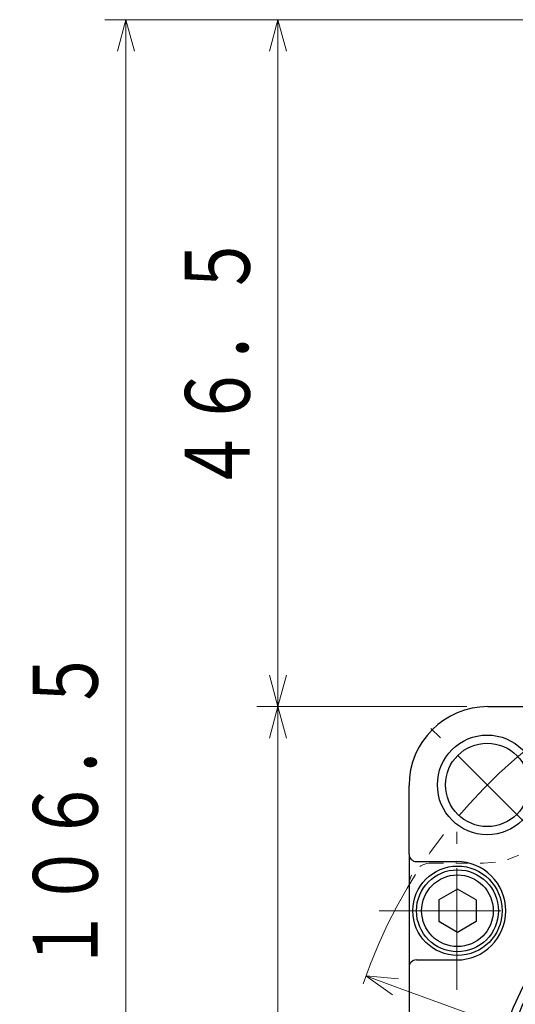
# Model space of a CAD drawing. Header units: millimetres. Extents: x 0 to 594, y 0 to 420.
# Tile 98 of 118: x 457 to 490, y 204 to 270. Entities that reach past the tile are written whole.
import ezdxf

# ---------------------------------------------------------------- set-up
doc = ezdxf.new("R2010")
doc.units = ezdxf.units.MM
doc.header["$LTSCALE"] = 0.257233
doc.linetypes.add('CENTER', pattern=[50.8, 31.75, -6.35, 6.35, -6.35])
doc.linetypes.add('DOTSX', pattern=[6.35, 3.175, -3.175])
doc.layers.add('NoLayerName_001', color=7, linetype='Continuous')
doc.styles.get("Standard").update_dxf_attribs({"font": 'txt', "bigfont": 'extfont2'})
doc.dimstyles.get("Standard").update_dxf_attribs({"dimtxt": 2.5, "dimasz": 2.5, "dimexe": 1, "dimexo": 1, "dimtad": 1, "dimdec": 3, "dimzin": 0, "dimdsep": 46, "dimtxsty": 'Standard', "dimcen": 2.5, "dimadec": 3, "dimazin": 0, "dimtfac": 0.75, "dimtdec": 3, "dimtmove": 0, "dimatfit": 3, "dimfxl": 1, "dimarcsym": 0})

# ---------------------------------------------------------------- blocks, each defined once
blk = doc.blocks.new('_OPEN30')
at = {"color": 0, "linetype": 'ByBlock', "lineweight": -2}
for p, q in [((-1, 0.267949), (0, 0)), ((0, 0), (-1, -0.267949)), ((0, 0), (-1, 0))]:
    blk.add_line(p, q, dxfattribs=at)
blk = doc.blocks.new('*D31')
at = {"layer": 'Defpoints', "color": 0}
for p in [(474.382, 223.952), (488.491, 223.952), (488.491, 163.952)]:
    blk.add_point(p, dxfattribs=at)
at = {"layer": 'NoLayerName_001', "color": 0, "linetype": 'Continuous', "lineweight": 13}
for p, q in [((487.077, 223.952), (472.967, 223.952)), ((474.382, 166.073), (474.382, 221.83)), ((487.077, 163.952), (472.967, 163.952))]:
    blk.add_line(p, q, dxfattribs=at)
at = {"layer": 'NoLayerName_001', "color": 0, "lineweight": 13, "xscale": 2.121340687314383, "yscale": 2.121340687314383, "zscale": 2.121340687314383}
for p, rotation in [((474.382, 223.952), 90), ((474.382, 163.952), 270)]:
    blk.add_blockref('_OPEN30', p, dxfattribs=dict(at, rotation=rotation))
at = {"layer": 'NoLayerName_001', "color": 0, "lineweight": 13, "insert": (470.493, 193.952), "char_height": 4.94979, "attachment_point": 5, "rotation": 90}
blk.add_mtext('\\W0.8000;60', dxfattribs=at)
blk = doc.blocks.new('*D32')
at = {"layer": 'Defpoints', "color": 0}
for p in [(496.691, 270.051), (474.382, 223.952), (488.491, 223.952)]:
    blk.add_point(p, dxfattribs=at)
at = {"layer": 'NoLayerName_001', "color": 0, "linetype": 'Continuous', "lineweight": 13}
for p, q in [((495.277, 270.051), (472.967, 270.051)), ((474.382, 267.93), (474.382, 226.073)), ((487.077, 223.952), (472.967, 223.952))]:
    blk.add_line(p, q, dxfattribs=at)
at = {"layer": 'NoLayerName_001', "color": 0, "lineweight": 13, "xscale": 2.121340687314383, "yscale": 2.121340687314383, "zscale": 2.121340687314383}
for p, rotation in [((474.382, 270.051), 90), ((474.382, 223.952), 270)]:
    blk.add_blockref('_OPEN30', p, dxfattribs=dict(at, rotation=rotation))
at = {"layer": 'NoLayerName_001', "color": 0, "lineweight": 13, "insert": (470.493, 247.001), "char_height": 4.94979, "attachment_point": 5, "rotation": 90}
blk.add_mtext('\\W0.8000;４６．５', dxfattribs=at)
blk = doc.blocks.new('*D33')
at = {"layer": 'Defpoints', "color": 0}
for p in [(496.691, 270.051), (464.17, 163.952), (488.491, 163.952)]:
    blk.add_point(p, dxfattribs=at)
at = {"layer": 'NoLayerName_001', "color": 0, "linetype": 'Continuous', "lineweight": 13}
for p, q in [((495.277, 270.051), (462.756, 270.051)), ((464.17, 267.93), (464.17, 166.073)), ((487.077, 163.952), (462.756, 163.952))]:
    blk.add_line(p, q, dxfattribs=at)
at = {"layer": 'NoLayerName_001', "color": 0, "lineweight": 13, "xscale": 2.121340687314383, "yscale": 2.121340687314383, "zscale": 2.121340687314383}
for p, rotation in [((464.17, 270.051), 90), ((464.17, 163.952), 270)]:
    blk.add_blockref('_OPEN30', p, dxfattribs=dict(at, rotation=rotation))
at = {"layer": 'NoLayerName_001', "color": 0, "lineweight": 13, "insert": (460.281, 217.001), "char_height": 4.94979, "attachment_point": 5, "rotation": 90}
blk.add_mtext('\\W0.8000;１０６．５', dxfattribs=at)
blk = doc.blocks.new('*D36')
at = {"layer": 'Defpoints', "color": 0}
for p in [(480.285, 205.875), (546.098, 182.028)]:
    blk.add_point(p, dxfattribs=at)
at = {"layer": 'NoLayerName_001', "color": 0, "linetype": 'Continuous', "lineweight": 13}
blk.add_line((544.103, 182.751), (482.279, 205.152), dxfattribs=at)
blk.add_arc((513.191, 193.952), 35, 337.7668, 123.92467, dxfattribs=at)
at = {"layer": 'NoLayerName_001', "color": 0, "lineweight": 13, "xscale": 2.121340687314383, "yscale": 2.121340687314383, "zscale": 2.121340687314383}
for p, rotation in [((480.285, 205.875), 160.0820820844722), ((546.098, 182.028), 340.0820820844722)]:
    blk.add_blockref('_OPEN30', p, dxfattribs=dict(at, rotation=rotation))
at = {"layer": 'NoLayerName_001', "color": 0, "lineweight": 13, "insert": (535.528, 189.995), "char_height": 4.94979, "attachment_point": 5, "rotation": 340.08208}
blk.add_mtext('\\W0.8000;%%c70', dxfattribs=at)
blk = doc.blocks.new('JZB_0007')
at = {"layer": 'NoLayerName_001', "color": 7, "linetype": 'Continuous', "lineweight": 25}
for p, q in [((2.75, 4.2), (1.5, 3.478)), ((4, 3.478), (2.75, 4.2)), ((1.5, 3.478), (1.5, 2.022)), ((4, 3.478), (4, 2.022)), ((2.75, 1.3), (1.5, 2.022)), ((4, 2.022), (2.75, 1.3))]:
    blk.add_line(p, q, dxfattribs=at)
for radius in [2.75, 2.405]:
    blk.add_circle((2.75, 2.75), radius, dxfattribs=at)

msp = doc.modelspace()

# ---------------------------------------------------------------- linework, layer by layer
at = {"layer": 'NoLayerName_001', "color": 190, "linetype": 'Continuous', "lineweight": 25}
for p, q in [((488.4912, 223.9516), (537.8912, 223.9516)), ((483.1912, 214.0516), (483.1912, 218.6516)), ((483.1912, 214.0516), (483.1912, 206.4516)), ((483.6912, 213.5516), (486.3912, 213.5516)), ((483.6912, 206.9516), (486.3912, 206.9516)), ((483.1912, 206.4516), (483.1912, 169.2516))]:
    msp.add_line(p, q, dxfattribs=at)
at = {"layer": 'NoLayerName_001', "color": 2, "linetype": 'CENTER', "lineweight": 13}
for p, q in [((492.2227, 214.9201), (484.6623, 222.4805)), ((486.3912, 204.9516), (486.3912, 215.5516)), ((481.1912, 210.2516), (491.6912, 210.2516))]:
    msp.add_line(p, q, dxfattribs=at)
at = {"layer": 'NoLayerName_001', "color": 2, "linetype": 'DOTSX', "lineweight": 13}
msp.add_line((484.6912, 213.4516), (488.1912, 213.4516), dxfattribs=at)
at = {"layer": 'NoLayerName_001', "color": 7, "linetype": 'Continuous', "lineweight": 25}
for centre, radius in [((488.4425, 218.7003), 3.346), ((486.4412, 210.2516), 3)]:
    msp.add_circle(centre, radius, dxfattribs=at)
at = {"layer": 'NoLayerName_001', "color": 190, "linetype": 'Continuous', "lineweight": 25}
msp.add_circle((488.4425, 218.7003), 2.8, dxfattribs=at)
for centre, radius, start, end in [((488.4912, 218.6516), 5.3, 90, 180), ((483.6912, 214.0516), 0.5, 180, 270), ((486.3912, 210.2516), 3.3, 270, 90), ((483.6912, 206.4516), 0.5, 90, 180)]:
    msp.add_arc(centre, radius, start, end, dxfattribs=at)
at = {"layer": 'NoLayerName_001', "color": 2, "linetype": 'CENTER', "lineweight": 13}
msp.add_arc((513.1912, 193.9516), 35, 126.239949, 163.320105, dxfattribs=at)
at = {"layer": 'NoLayerName_001', "color": 2, "linetype": 'DOTSX', "lineweight": 13}
for centre, radius, start, end in [((488.1912, 218.9516), 5.5, 270, 0), ((484.6912, 211.9516), 1.5, 90, 180)]:
    msp.add_arc(centre, radius, start, end, dxfattribs=at)
at = {"layer": 'NoLayerName_001', "color": 7, "linetype": 'Continuous', "lineweight": 25}
for radius, start, end in [(25, 356.666867, 312.05583), (24.5, 357.365538, 336.814792)]:
    msp.add_arc((513.1912, 193.9516), radius, start, end, dxfattribs=at)

# ---------------------------------------------------------------- block references
at = {"layer": 'NoLayerName_001'}
msp.add_blockref('JZB_0007', (483.6912, 207.5016), dxfattribs=at)

# ---------------------------------------------------------------- dimensions: what is measured, and where the dimension line sits
at = {"layer": 'NoLayerName_001', "color": 3, "linetype": 'Continuous', "lineweight": 13}
for base, p1, p2, angle, text, picture, middle in [((464.1705, 163.9516), (496.6912, 270.0513), (488.4912, 163.9516), 270, '\\W0.8000;１０６．５', '*D33', (464.1705, 217.0014)), ((474.3817, 223.9516), (496.6912, 270.0513), (488.4912, 223.9516), 270, '\\W0.8000;４６．５', '*D32', (474.3817, 247.0014)), ((474.3817, 223.9516), (488.4912, 163.9516), (488.4912, 223.9516), 90, '\\W0.8000;<>', '*D31', (474.3817, 193.9516))]:
    dim = msp.add_linear_dim(base=base, p1=p1, p2=p2, angle=angle, text=text, dimstyle='Standard', override={"dimtxt": 4.949795, "dimasz": 2.121341, "dimexe": 1.414227, "dimexo": 1.414227, "dimgap": 1.414227, "dimzin": 8, "dimblk": 'OPEN30', "dimclrd": 0, "dimclre": 0, "dimclrt": 0, "dimtp": 0, "dimtm": 0, "dimlwd": 13, "dimlwe": 13}, dxfattribs=at)
    dim.commit()
    dim.dimension.update_dxf_attribs({"geometry": picture, "text_midpoint": middle, "dimtype": 160})
dim = msp.add_diameter_dim_2p(p1=(480.2849, 205.8752), p2=(546.0976, 182.028), text='\\W0.8000;<>', dimstyle='Standard', override={"dimtxt": 4.949795, "dimasz": 2.121341, "dimexe": 1.414227, "dimexo": 1.414227, "dimgap": 1.414227, "dimzin": 8, "dimblk": 'OPEN30', "dimclrd": 0, "dimclre": 0, "dimclrt": 0, "dimtp": 0, "dimtm": 0, "dimatfit": 2, "dimlwd": 13, "dimlwe": 13}, dxfattribs=at)
dim.commit()
dim.dimension.update_dxf_attribs({"geometry": '*D36', "text_midpoint": (534.2027, 186.3381), "dimtype": 163})

doc.saveas('drawing.dxf')
